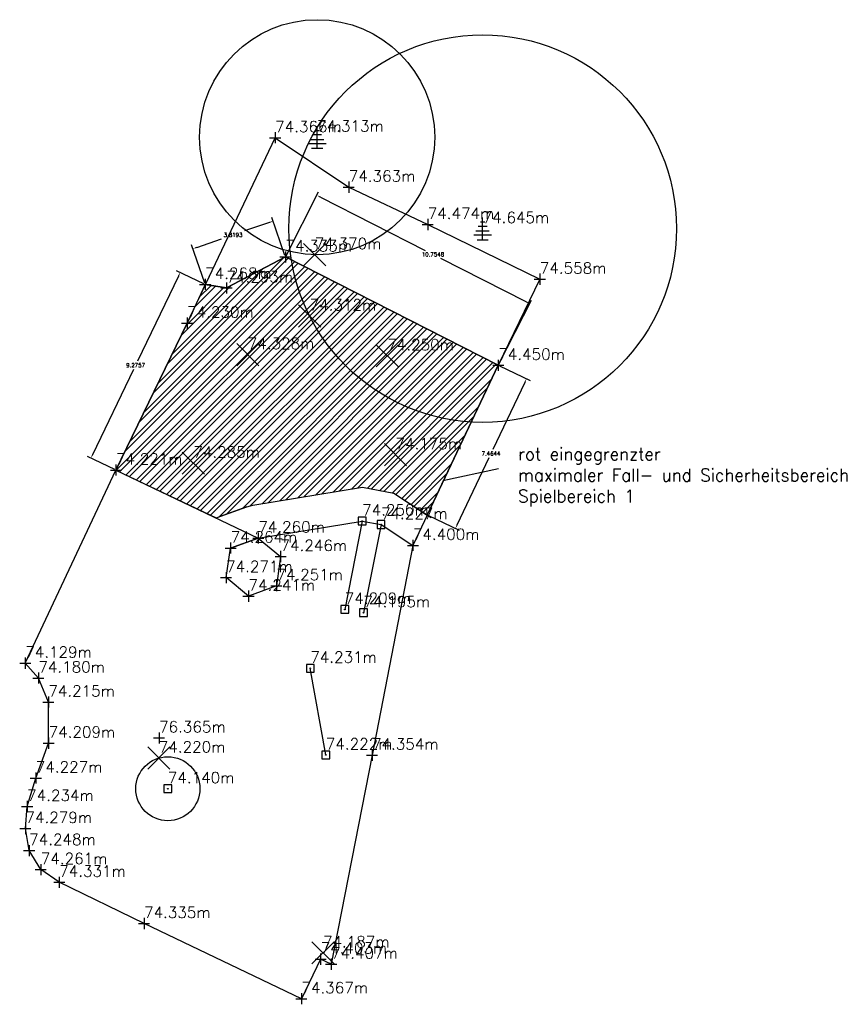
# Model space of a CAD drawing. Header units: metres. Extents: x 412910 to 412972, y 5791899 to 5792002.
import ezdxf

# ---------------------------------------------------------------- set-up
doc = ezdxf.new("R2010")
doc.units = ezdxf.units.M
for name, color, linetype in [('A _Max Fallraum', 1, 'Continuous'), ('A Bemaßung', 250, 'Continuous'), ('Baeume', 3, 'Continuous'), ('Einbauten', 5, 'Continuous'), ('Fahrbahnrand', 6, 'Continuous'), ('Flächenabgriff', 160, 'Continuous'), ('Gelaende', 3, 'Continuous'), ('Mauer', 7, 'Continuous'), ('PUNKT-GEHÖ', 7, 'Continuous')]:
    doc.layers.add(name, color=color, linetype=linetype)
doc.styles.get("Standard").update_dxf_attribs({"font": 'simplex.shx'})
doc.dimstyles.get("Standard").update_dxf_attribs({"dimtxt": 0.18, "dimasz": 0.18, "dimexe": 0.18, "dimexo": 0.0625, "dimgap": 0.09, "dimtad": 0, "dimtih": 1, "dimtoh": 1, "dimdec": 4, "dimzin": 0, "dimdsep": 46, "dimtxsty": 'Standard', "dimcen": 0.09, "dimadec": 0, "dimazin": 0, "dimtfac": 1, "dimtdec": 4, "dimtofl": 0, "dimtmove": 0, "dimatfit": 3, "dimfxl": 1, "dimtolj": 1, "dimtzin": 0, "dimarcsym": 0})

# ---------------------------------------------------------------- blocks, each defined once
blk = doc.blocks.new('CROSS')
at = {"color": 0}
for p, q in [((-0.5, 0), (0.5, 0)), ((0, 0.5), (0, -0.5))]:
    blk.add_line(p, q, dxfattribs=at)
blk = doc.blocks.new('DIAG-CROSS')
at = {"color": 0}
for p, q in [((-0.5, -0.5), (0.5, 0.5)), ((-0.5, 0.5), (0.5, -0.5))]:
    blk.add_line(p, q, dxfattribs=at)
blk = doc.blocks.new('TREE1')
at = {"color": 0}
for p, q in [((0, -0.5), (0, 0.5)), ((0.2, 0.1), (-0.2, 0.1)), ((-0.1, 0.3), (0.1, 0.3)), ((0.4, -0.3), (-0.4, -0.3)), ((-0.3, -0.1), (0.3, -0.1)), ((-0.25, -0.5), (0.25, -0.5))]:
    blk.add_line(p, q, dxfattribs=at)
blk = doc.blocks.new('bound')
at = {"color": 0, "linetype": 'ByBlock', "lineweight": -2}
for p, q in [((-0.0352, 0.0352), (-0.0352, -0.0352)), ((0.0352, 0.0352), (-0.0352, 0.0352)), ((0.0352, -0.0352), (0.0352, 0.0352)), ((-0.0352, -0.0352), (0.0352, -0.0352))]:
    blk.add_line(p, q, dxfattribs=at)
blk.add_circle((0, 0), 0.00322, dxfattribs=at)
blk = doc.blocks.new('*D127')
at = {"layer": 'A Bemaßung', "color": 0, "lineweight": -2, "transparency": 16777216}
for p, q in [((412943.515, 5791990.255), (412942.286, 5791990.846)), ((412942.37, 5791990.606), (412940.525, 5791986.768)), ((412938.507, 5791982.57), (412940.352, 5791986.408)), ((412939.496, 5791981.895), (412938.266, 5791982.486))]:
    blk.add_line(p, q, dxfattribs=at)
at = {"layer": 'A Bemaßung', "color": 0, "transparency": 16777216}
for points in [[(412942.343, 5791990.619), (412942.397, 5791990.593), (412942.448, 5791990.768)], [(412938.48, 5791982.583), (412938.534, 5791982.557), (412938.429, 5791982.408)]]:
    blk.add_solid(points, dxfattribs=at)
at = {"layer": 'Defpoints', "color": 0, "transparency": 16777216}
for p in [(412942.448, 5791990.768), (412943.572, 5791990.228, 74.268), (412939.553, 5791981.868, 74.221)]:
    blk.add_point(p, dxfattribs=at)
at = {"layer": 'A Bemaßung', "color": 0, "transparency": 16777216, "insert": (412940.438, 5791986.588), "char_height": 0.18, "attachment_point": 5}
blk.add_mtext('\\A1;9.2757', dxfattribs=at)
blk = doc.blocks.new('*D129')
at = {"layer": 'A Bemaßung', "color": 0, "lineweight": -2, "transparency": 16777216}
for p, q in [((412956.824, 5791986.559), (412958.203, 5791985.904)), ((412957.963, 5791985.819), (412956.524, 5791982.79)), ((412954.914, 5791979.401), (412956.353, 5791982.43)), ((412953.621, 5791979.817), (412955, 5791979.162))]:
    blk.add_line(p, q, dxfattribs=at)
at = {"layer": 'A Bemaßung', "color": 0, "transparency": 16777216}
for points in [[(412957.936, 5791985.831), (412957.99, 5791985.806), (412958.04, 5791985.981)], [(412954.887, 5791979.414), (412954.941, 5791979.389), (412954.837, 5791979.239)]]:
    blk.add_solid(points, dxfattribs=at)
at = {"layer": 'Defpoints', "color": 0, "transparency": 16777216}
for p in [(412956.767, 5791986.586, 74.268), (412953.564, 5791979.844, 74.268), (412954.837, 5791979.239)]:
    blk.add_point(p, dxfattribs=at)
at = {"layer": 'A Bemaßung', "color": 0, "transparency": 16777216, "insert": (412956.439, 5791982.61), "char_height": 0.18, "attachment_point": 5}
blk.add_mtext('\\A1;7.4644', dxfattribs=at)
blk = doc.blocks.new('*D130')
at = {"layer": 'A Bemaßung', "color": 0, "lineweight": -2, "transparency": 16777216}
for p, q in [((412947.213, 5791991.523), (412948.679, 5791994.402)), ((412948.758, 5791994.16), (412953.472, 5791991.759)), ((412958.02, 5791989.442), (412954.179, 5791991.399)), ((412956.796, 5791986.642), (412958.262, 5791989.521))]:
    blk.add_line(p, q, dxfattribs=at)
at = {"layer": 'A Bemaßung', "color": 0, "transparency": 16777216}
for points in [[(412948.771, 5791994.187), (412948.744, 5791994.133), (412948.597, 5791994.242)], [(412958.034, 5791989.469), (412958.006, 5791989.415), (412958.18, 5791989.36)]]:
    blk.add_solid(points, dxfattribs=at)
at = {"layer": 'Defpoints', "color": 0, "transparency": 16777216}
for p in [(412948.597, 5791994.242), (412947.184, 5791991.467, 74.268), (412956.767, 5791986.586, 74.268)]:
    blk.add_point(p, dxfattribs=at)
at = {"layer": 'A Bemaßung', "color": 0, "transparency": 16777216, "insert": (412953.825, 5791991.579), "char_height": 0.18, "attachment_point": 5}
blk.add_mtext('\\A1;10.7548', dxfattribs=at)
blk = doc.blocks.new('*D132')
at = {"layer": 'A Bemaßung', "color": 0, "lineweight": -2, "transparency": 16777216}
for p, q in [((412946.461, 5791993.019), (412945.344, 5791992.635)), ((412947.164, 5791991.527), (412946.573, 5791993.248)), ((412943.551, 5791990.287), (412942.961, 5791992.008)), ((412943.189, 5791991.896), (412944.307, 5791992.279))]:
    blk.add_line(p, q, dxfattribs=at)
at = {"layer": 'A Bemaßung', "color": 0, "transparency": 16777216}
for points in [[(412946.452, 5791993.047), (412946.471, 5791992.991), (412946.632, 5791993.077)], [(412943.18, 5791991.924), (412943.199, 5791991.868), (412943.019, 5791991.837)]]:
    blk.add_solid(points, dxfattribs=at)
at = {"layer": 'Defpoints', "color": 0, "transparency": 16777216}
for p in [(412946.632, 5791993.077), (412947.184, 5791991.467, 74.268), (412943.572, 5791990.228, 74.268)]:
    blk.add_point(p, dxfattribs=at)
at = {"layer": 'A Bemaßung', "color": 0, "transparency": 16777216, "insert": (412944.825, 5791992.457), "char_height": 0.18, "attachment_point": 5}
blk.add_mtext('\\A1;3.8193', dxfattribs=at)

msp = doc.modelspace()

# ---------------------------------------------------------------- hatches: boundary and pattern name
at = {"layer": 'A _Max Fallraum'}
h = msp.add_hatch(dxfattribs=at)
h.set_pattern_fill('ANSI32', color=256, scale=0.05)
h.set_pattern_definition([(45, (0, 0), (-0.33675960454, 0.33675960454), []), (45, (0.2245, 0), (-0.33675960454, 0.33675960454), [])])
h.paths.add_polyline_path([(412947.45089, 5791991.3316), (412947.18418, 5791991.46746), (412944.5321, 5791990.06895), (412943.57173, 5791990.22751), (412942.7585, 5791988.48354), (412939.55262, 5791981.86773), (412944.0697, 5791979.71044), (412945.44981, 5791980.21577), (412945.71826, 5791980.28578), (412950.6566, 5791981.09553), (412952.05745, 5791980.83413), (412953.56704, 5791979.84946), (412955.55377, 5791984.03152, -0.35093404)])
h.paths.add_polyline_path([(412947.45089, 5791991.3316, 0.35093404), (412955.55377, 5791984.03152), (412956.76722, 5791986.58585)])

# ---------------------------------------------------------------- linework, layer by layer
at = {"linetype": 'Continuous'}
for centre, radius in [((412948.61204, 5791996.85869, 74.31294), 5.29073), ((412956.06233, 5791992.74303, 74.6449), 8.72634), ((412941.88905, 5791967.51913, 74.14007), 1.44196)]:
    msp.add_circle(centre, radius, dxfattribs=at)
at = {"layer": 'A _Max Fallraum', "elevation": 74.26809, "flags": 128}
msp.add_lwpolyline([(412943.57173, 5791990.22751), (412942.7585, 5791988.48354), (412939.55262, 5791981.86773), (412944.0697, 5791979.71044), (412945.44981, 5791980.21577), (412945.71826, 5791980.28578), (412950.6566, 5791981.09553), (412952.05745, 5791980.83413), (412953.56426, 5791979.8436), (412956.76722, 5791986.58585), (412947.18418, 5791991.46746), (412944.5321, 5791990.06895), (412943.57173, 5791990.22751)], dxfattribs=at)
at = {"layer": 'A _Max Fallraum', "flags": 128}
msp.add_lwpolyline([(412956.7772, 5791981.92742), (412954.2655, 5791981.38469)], dxfattribs=at)
at = {"layer": 'Fahrbahnrand', "linetype": 'Continuous'}
for points in [[(412939.55262, 5791981.86773, 74.22052), (412942.7585, 5791988.48354, 74.23037), (412946.7223, 5791996.83495, 74.36641)], [(412958.63606, 5791990.46488, 74.55794), (412956.76722, 5791986.58585, 74.45029), (412952.92305, 5791978.47863, 74.39951), (412951.08208, 5791969.03183, 74.35432), (412949.24494, 5791959.61863, 74.40699), (412948.7669, 5791959.84422, 74.40313), (412947.90425, 5791958.06043, 74.36747), (412940.81861, 5791961.4497, 74.33548), (412937.0001, 5791963.30772, 74.33072), (412936.16893, 5791963.87462, 74.26066), (412935.64587, 5791964.73392, 74.24793), (412935.47829, 5791965.72673, 74.27854), (412935.55401, 5791966.71914, 74.2336), (412935.94568, 5791967.99885, 74.22673), (412936.5231, 5791969.57232, 74.20926), (412936.50923, 5791971.42348, 74.21473), (412936.05898, 5791972.50187, 74.18021), (412935.46968, 5791973.17043, 74.12881)], [(412950.63988, 5791979.57276, 74.25047), (412949.85945, 5791975.59302, 74.20914)], [(412951.48838, 5791979.41443, 74.22726), (412950.70167, 5791975.44408, 74.19533)], [(412949.00414, 5791969.03831, 74.22181), (412948.30196, 5791972.9429, 74.23122)]]:
    msp.add_polyline3d(points, dxfattribs=at)
at = {"layer": 'Flächenabgriff', "elevation": 74.22052, "flags": 128}
for points in [[(412939.55262, 5791981.86773), (412945.96097, 5791978.80555)], [(412945.71826, 5791980.28578), (412950.6566, 5791981.09553), (412952.05745, 5791980.83413), (412953.74254, 5791979.73499)], [(412945.44981, 5791980.21577), (412944.20633, 5791979.76504)], [(412945.96097, 5791978.80555), (412950.63988, 5791979.57276), (412951.48838, 5791979.41443), (412952.92305, 5791978.47863)], [(412945.96097, 5791978.80555), (412944.71749, 5791978.35483)]]:
    msp.add_lwpolyline(points, dxfattribs=at)
at = {"layer": 'Gelaende', "linetype": 'Continuous'}
for points in [[(412946.7223, 5791996.83495, 74.36641), (412950.03498, 5791994.6099, 74.36297), (412953.58952, 5791992.92609, 74.474), (412958.63606, 5791990.46488, 74.55794)], [(412943.57173, 5791990.22751, 74.26809), (412944.5321, 5791990.06895, 74.29308), (412947.18418, 5791991.46746, 74.33319), (412956.76722, 5791986.58585, 74.45029)]]:
    msp.add_polyline3d(points, dxfattribs=at)
msp.add_polyline3d([(412946.77689, 5791976.65956, 74.25071), (412945.52119, 5791976.18866, 74.24099), (412944.51191, 5791977.02642, 74.27073), (412944.71749, 5791978.35483, 74.2638), (412945.96097, 5791978.80555, 74.26018), (412946.96484, 5791977.97466, 74.24591)], close=True, dxfattribs=at)
at = {"layer": 'Mauer', "linetype": 'Continuous'}
msp.add_polyline3d([(412935.46968, 5791973.17043, 74.12881), (412939.55262, 5791981.86773, 74.22052)], dxfattribs=at)

# ---------------------------------------------------------------- block references
at = {"linetype": 'Continuous', "xscale": 0.5, "yscale": 0.5, "zscale": 0.5}
msp.add_blockref('CROSS', (412941.49532, 5791969.80658, 76.36452), dxfattribs=at)
at = {"layer": 'Baeume', "linetype": 'Continuous'}
for p in [(412948.61204, 5791996.85869, 74.31294), (412956.06233, 5791992.74303, 74.6449)]:
    msp.add_blockref('TREE1', p, dxfattribs=at)
at = {"layer": 'Einbauten', "linetype": 'Continuous', "xscale": 5, "yscale": 5, "zscale": 5}
for p in [(412950.63988, 5791979.57276, 74.25047), (412951.48838, 5791979.41443, 74.22726), (412949.85945, 5791975.59302, 74.20914), (412950.70167, 5791975.44408, 74.19533), (412948.30196, 5791972.9429, 74.23122), (412949.00414, 5791969.03831, 74.22181), (412941.88905, 5791967.51913, 74.14007)]:
    msp.add_blockref('bound', p, dxfattribs=at)
at = {"layer": 'Fahrbahnrand', "linetype": 'Continuous', "xscale": 0.5, "yscale": 0.5, "zscale": 0.5}
for p in [(412946.7223, 5791996.83495, 74.36641), (412942.7585, 5791988.48354, 74.23037), (412939.55262, 5791981.86773, 74.22052), (412952.92305, 5791978.47863, 74.39951), (412935.46968, 5791973.17043, 74.12881), (412936.05898, 5791972.50187, 74.18021), (412936.50923, 5791971.42348, 74.21473), (412936.5231, 5791969.57232, 74.20926), (412951.08208, 5791969.03183, 74.35432), (412935.94568, 5791967.99885, 74.22673), (412935.55401, 5791966.71914, 74.2336), (412935.47829, 5791965.72673, 74.27854), (412935.64587, 5791964.73392, 74.24793), (412936.16893, 5791963.87462, 74.26066), (412937.0001, 5791963.30772, 74.33072), (412940.81861, 5791961.4497, 74.33548), (412948.7669, 5791959.84422, 74.40313), (412949.24494, 5791959.61863, 74.40699), (412947.90425, 5791958.06043, 74.36747)]:
    msp.add_blockref('CROSS', p, dxfattribs=at)
at = {"layer": 'Gelaende', "linetype": 'Continuous', "xscale": 0.5, "yscale": 0.5, "zscale": 0.5}
for p in [(412950.03498, 5791994.6099, 74.36297), (412953.58952, 5791992.92609, 74.474), (412947.18418, 5791991.46746, 74.33319), (412958.63606, 5791990.46488, 74.55794), (412943.57173, 5791990.22751, 74.26809), (412944.5321, 5791990.06895, 74.29308), (412956.76722, 5791986.58585, 74.45029), (412945.96097, 5791978.80555, 74.26018), (412944.71749, 5791978.35483, 74.2638), (412946.96484, 5791977.97466, 74.24591), (412944.51191, 5791977.02642, 74.27073), (412946.77689, 5791976.65956, 74.25071), (412945.52119, 5791976.18866, 74.24099)]:
    msp.add_blockref('CROSS', p, dxfattribs=at)
at = {"layer": 'Gelaende', "linetype": 'Continuous'}
for p in [(412948.5037, 5791991.56907, 74.37038), (412948.274, 5791988.80717, 74.31164), (412945.48987, 5791987.06719, 74.3276), (412951.76926, 5791987.01156, 74.25041), (412943.03607, 5791982.17691, 74.28469), (412952.14007, 5791982.5599, 74.1754), (412941.48181, 5791968.90239, 74.22015), (412948.87358, 5791960.12607, 74.18673)]:
    msp.add_blockref('DIAG-CROSS', p, dxfattribs=at)

# ---------------------------------------------------------------- texts
at = {"layer": 'A _Max Fallraum', "insert": (412957.65632, 5791982.87471), "char_height": 0.5677144, "attachment_point": 1}
msp.add_mtext_dynamic_manual_height_columns('rot eingegrenzter \\Pmaximaler Fall- und Sicherheitsbereich \\PSpielbereich 1', width=78.7397906, gutter_width=2.83857, heights=[0], dxfattribs=at)
at = {"layer": 'PUNKT-GEHÖ', "linetype": 'Continuous'}
for s, p in [('74.366m', (412946.7223, 5791997.08495, 74.36641)), ('74.313m', (412948.61204, 5791997.10869, 74.31294)), ('74.363m', (412950.03498, 5791994.8599, 74.36297)), ('74.474m', (412953.58952, 5791993.17609, 74.474)), ('74.645m', (412956.06233, 5791992.99303, 74.6449)), ('74.333m', (412947.18418, 5791991.71746, 74.33319)), ('74.370m', (412948.5037, 5791991.81907, 74.37038)), ('74.558m', (412958.63606, 5791990.71488, 74.55794)), ('74.268m', (412943.57173, 5791990.47751, 74.26809)), ('74.293m', (412944.5321, 5791990.31895, 74.29308)), ('74.312m', (412948.274, 5791989.05717, 74.31164)), ('74.230m', (412942.7585, 5791988.73354, 74.23037)), ('74.328m', (412945.48987, 5791987.31719, 74.3276)), ('74.250m', (412951.76926, 5791987.26156, 74.25041)), ('74.450m', (412956.76722, 5791986.83585, 74.45029)), ('74.175m', (412952.14007, 5791982.8099, 74.1754)), ('74.285m', (412943.03607, 5791982.42691, 74.28469)), ('74.221m', (412939.55262, 5791982.11773, 74.22052)), ('74.250m', (412950.63988, 5791979.82276, 74.25047)), ('74.227m', (412951.48838, 5791979.66443, 74.22726)), ('74.260m', (412945.96097, 5791979.05555, 74.26018)), ('74.264m', (412944.71749, 5791978.60483, 74.2638)), ('74.400m', (412952.92305, 5791978.72863, 74.39951)), ('74.246m', (412946.96484, 5791978.22466, 74.24591)), ('74.271m', (412944.51191, 5791977.27642, 74.27073)), ('74.251m', (412946.77689, 5791976.90956, 74.25071)), ('74.241m', (412945.52119, 5791976.43866, 74.24099)), ('74.209m', (412949.85945, 5791975.84302, 74.20914)), ('74.195m', (412950.70167, 5791975.69408, 74.19533)), ('74.129m', (412935.46968, 5791973.42043, 74.12881)), ('74.231m', (412948.30196, 5791973.1929, 74.23122)), ('74.180m', (412936.05898, 5791972.75187, 74.18021)), ('74.215m', (412936.50923, 5791971.67348, 74.21473)), ('74.209m', (412936.5231, 5791969.82232, 74.20926)), ('76.365m', (412941.49532, 5791970.05658, 76.36452)), ('74.222m', (412949.00414, 5791969.28831, 74.22181)), ('74.354m', (412951.08208, 5791969.28183, 74.35432)), ('74.220m', (412941.48181, 5791969.15239, 74.22015)), ('74.227m', (412935.94568, 5791968.24885, 74.22673)), ('74.140m', (412941.88905, 5791967.76913, 74.14007)), ('74.234m', (412935.55401, 5791966.96914, 74.2336)), ('74.279m', (412935.47829, 5791965.97673, 74.27854)), ('74.248m', (412935.64587, 5791964.98392, 74.24793)), ('74.261m', (412936.16893, 5791964.12462, 74.26066)), ('74.331m', (412937.0001, 5791963.55772, 74.33072)), ('74.335m', (412940.81861, 5791961.6997, 74.33548)), ('74.403m', (412948.7669, 5791960.09422, 74.40313)), ('74.187m', (412948.87358, 5791960.37607, 74.18673)), ('74.407m', (412949.24494, 5791959.86863, 74.40699)), ('74.367m', (412947.90425, 5791958.31043, 74.36747))]:
    msp.add_text(s, height=0.5, dxfattribs=at).set_placement(p)

# ---------------------------------------------------------------- dimensions: what is measured, and where the dimension line sits
at = {"layer": 'A Bemaßung'}
dim = msp.add_linear_dim(base=(412948.59743, 5791994.2418), p1=(412956.76722, 5791986.58585, 74.26809), p2=(412947.18418, 5791991.46746, 74.26809), angle=153.005652, dimstyle='Standard', dxfattribs=at)
dim.commit()
dim.dimension.update_dxf_attribs({"geometry": '*D130', "text_midpoint": (412953.82541, 5791991.57866), "dimtype": 161})
for p1, p2, distance, picture, middle in [((412943.57173, 5791990.22751, 74.26809), (412947.18418, 5791991.46746, 74.26809), 1.70216, '*D132', (412944.82534, 5791992.45745)), ((412939.55262, 5791981.86773, 74.22052), (412943.57173, 5791990.22751, 74.26809), 1.24712, '*D127', (412940.4382, 5791986.58799)), ((412956.76722, 5791986.58585, 74.26809), (412953.56426, 5791979.8436, 74.26809), 1.40924, '*D129', (412956.43865, 5791982.61002))]:
    dim = msp.add_aligned_dim(p1=p1, p2=p2, distance=distance, dimstyle='Standard', dxfattribs=at)
    dim.commit()
    dim.dimension.update_dxf_attribs({"geometry": picture, "text_midpoint": middle})

doc.saveas('drawing.dxf')
